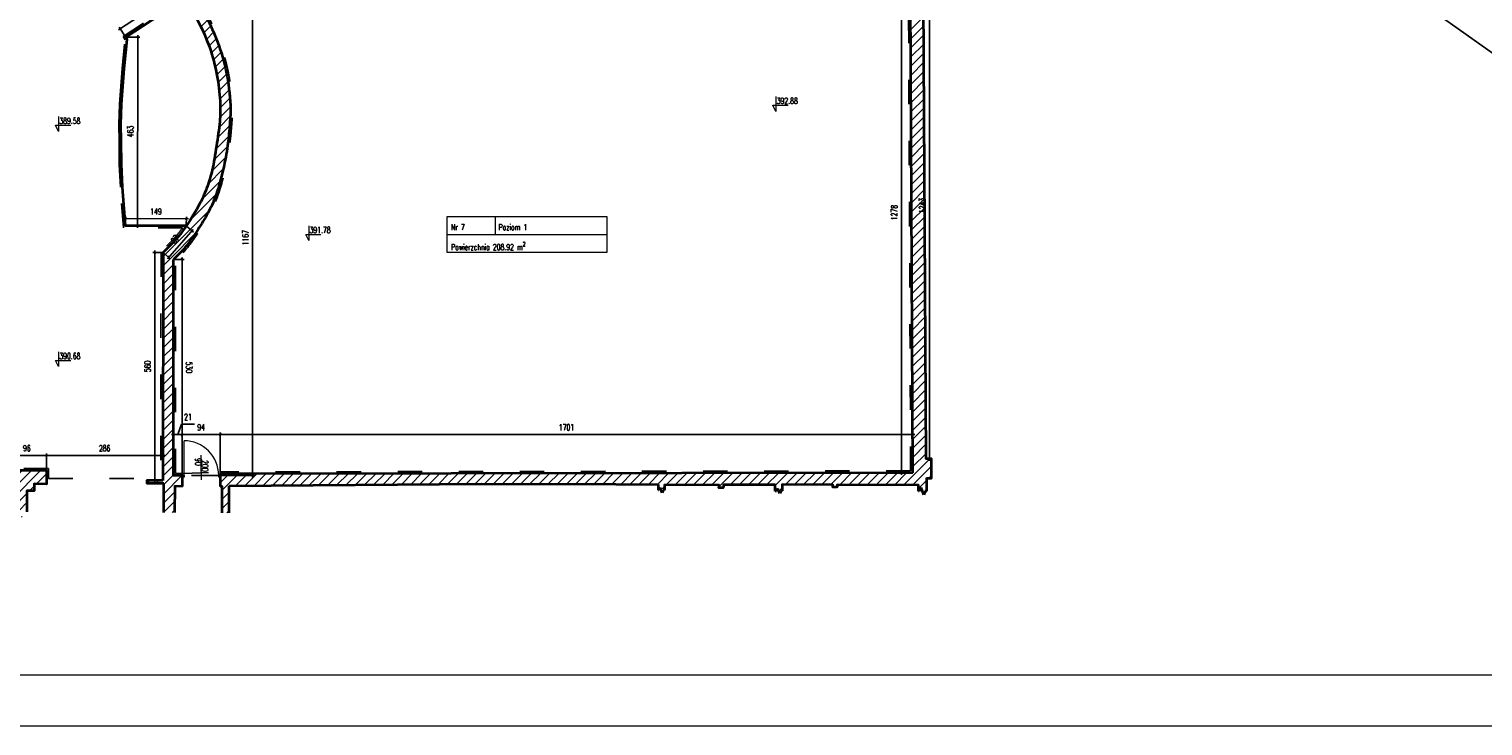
# Model space of a CAD drawing. Header units: millimetres. Extents: x 19887 to 192597, y -14203 to 39042.
# Tile 202 of 256: x 67404 to 70976, y -11810 to -10100. Entities that reach past the tile are written whole.
import ezdxf

# ---------------------------------------------------------------- set-up
doc = ezdxf.new("R2010")
doc.units = ezdxf.units.MM
doc.linetypes.add('ACAD_ISO03W100', pattern=[30, 12, -18])
doc.layers.get('Defpoints').update_dxf_attribs({"color": 4})
for name, color, linetype in [('A_DBA-WYMIAR', 1, 'Continuous'), ('Sufit podwieszany', 252, 'Continuous'), ('Wymiarowanie', 3, 'Continuous'), ('Wypełnienie', 252, 'Continuous')]:
    doc.layers.add(name, color=color, linetype=linetype)
for name, color, linetype, lineweight in [('Basen_rzut_poziom_1_obrys', 252, 'Continuous', 35), ('Drzwi', 2, 'Continuous', 5), ('koty wysokościowe', 252, 'Continuous', 0), ('Tabela', 1, 'Continuous', 0)]:
    doc.layers.add(name, color=color, linetype=linetype, lineweight=lineweight)
doc.styles.add('ROMANS', font='romans.shx', dxfattribs={"width": 0.6})
doc.styles.get("Standard").update_dxf_attribs({"font": 'arial.ttf'})
doc.dimstyles.new('000001FB70622F18', dxfattribs={"dimtxt": 20, "dimasz": 5, "dimexe": 5, "dimexo": 1, "dimgap": 20, "dimtad": 1, "dimtoh": 1, "dimdec": 0, "dimtxsty": 'Standard', "dimblk": 'OBLIQUE', "dimcen": 0, "dimdle": 5, "dimclrd": 252, "dimclre": 252, "dimclrt": 252, "dimadec": 0, "dimazin": 0, "dimtfac": 1, "dimtdec": 0, "dimtmove": 0, "dimatfit": 3, "dimldrblk": 'OBLIQUE', "dimfxl": 150, "dimfxlon": 1, "dimlwd": 25, "dimlwe": 25, "dimarcsym": 1})
pattern_1 = [(45, (3252.028, -2175.285), (-11.22532, 11.22532), [])]

# ---------------------------------------------------------------- blocks, each defined once
blk = doc.blocks.new('_Oblique')
at = {"color": 0, "linetype": 'ByBlock', "lineweight": -2}
blk.add_line((-0.5, -0.5), (0.5, 0.5), dxfattribs=at)
blk = doc.blocks.new('*D842')
at = {"layer": 'Defpoints', "color": 0}
for p in [(3714.8, -5151.4), (3761.1, -5151.4), (3752.9, -6394.4)]:
    blk.add_point(p, dxfattribs=at)
at = {"layer": 'Wymiarowanie', "color": 252, "linetype": 'Continuous', "lineweight": 25}
for p, q in [((3715.8, -5151.4), (3766.1, -5151.4)), ((3761.1, -6399.4), (3761.1, -5146.4)), ((3753.9, -6394.4), (3766.1, -6394.4))]:
    blk.add_line(p, q, dxfattribs=at)
at = {"layer": 'Wymiarowanie', "color": 252, "linetype": 'ByBlock', "lineweight": 25, "xscale": 5, "yscale": 5, "zscale": 5}
for p, rotation in [((3761.1, -5151.4), 90.00000000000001), ((3761.1, -6394.4), 270)]:
    blk.add_blockref('_Oblique', p, dxfattribs=dict(at, rotation=rotation))
at = {"layer": 'Wymiarowanie', "color": 252, "insert": (3743.6, -5772.9), "char_height": 15, "attachment_point": 5, "rotation": 90, "style": 'ROMANS'}
blk.add_mtext('1243', dxfattribs=at)
blk = doc.blocks.new('*D899')
at = {"layer": 'Defpoints', "color": 0}
for p in [(1960.2, -5268.3), (1904.5, -6435.5), (2098.5, -6435.5)]:
    blk.add_point(p, dxfattribs=at)
at = {"layer": 'Wymiarowanie', "color": 252, "linetype": 'Continuous', "lineweight": 25}
for p, q in [((1961.2, -5268.3), (2103.5, -5268.3)), ((2098.5, -5263.3), (2098.5, -6440.5)), ((1948.5, -6435.5), (2103.5, -6435.5))]:
    blk.add_line(p, q, dxfattribs=at)
at = {"layer": 'Wymiarowanie', "color": 252, "linetype": 'ByBlock', "lineweight": 25, "xscale": 5, "yscale": 5, "zscale": 5}
for p, rotation in [((2098.5, -5268.3), 90.00000000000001), ((2098.5, -6435.5), 270)]:
    blk.add_blockref('_Oblique', p, dxfattribs=dict(at, rotation=rotation))
at = {"layer": 'Wymiarowanie', "color": 252, "insert": (2081, -5851.9), "char_height": 15, "attachment_point": 5, "rotation": 90, "style": 'ROMANS'}
blk.add_mtext('1167', dxfattribs=at)
blk = doc.blocks.new('*D900')
at = {"layer": 'Defpoints', "color": 0}
for p in [(1904.2, -5905.2), (1925.2, -5905.2), (1904.5, -6435.5)]:
    blk.add_point(p, dxfattribs=at)
at = {"layer": 'Wymiarowanie', "color": 252, "linetype": 'Continuous', "lineweight": 25}
for p, q in [((1905.2, -5905.2), (1930.2, -5905.2)), ((1925.2, -6440.5), (1925.2, -5900.2)), ((1905.5, -6435.5), (1930.2, -6435.5))]:
    blk.add_line(p, q, dxfattribs=at)
at = {"layer": 'Wymiarowanie', "color": 252, "linetype": 'ByBlock', "lineweight": 25, "xscale": 5, "yscale": 5, "zscale": 5}
for p, rotation in [((1925.2, -5905.2), 90.00000000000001), ((1925.2, -6435.5), 270)]:
    blk.add_blockref('_Oblique', p, dxfattribs=dict(at, rotation=rotation))
at = {"layer": 'Wymiarowanie', "color": 252, "insert": (1942.7, -6170.4), "char_height": 15, "attachment_point": 5, "rotation": 270, "style": 'ROMANS'}
blk.add_mtext('530', dxfattribs=at)
blk = doc.blocks.new('*D902')
at = {"layer": 'Defpoints', "color": 0}
for p in [(3714.8, -5151.4), (3692.3, -6429.1), (3720.1, -6429.1)]:
    blk.add_point(p, dxfattribs=at)
at = {"layer": 'Wymiarowanie', "color": 252, "linetype": 'Continuous', "lineweight": 25}
for p, q in [((3713.8, -5151.4), (3687.3, -5151.4)), ((3692.3, -5146.4), (3692.3, -6434.1)), ((3719.1, -6429.1), (3687.3, -6429.1))]:
    blk.add_line(p, q, dxfattribs=at)
at = {"layer": 'Wymiarowanie', "color": 252, "linetype": 'ByBlock', "lineweight": 25, "xscale": 5, "yscale": 5, "zscale": 5}
for p, rotation in [((3692.3, -5151.4), 90.00000000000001), ((3692.3, -6429.1), 270)]:
    blk.add_blockref('_Oblique', p, dxfattribs=dict(at, rotation=rotation))
at = {"layer": 'Wymiarowanie', "color": 252, "insert": (3674.8, -5790.2), "char_height": 15, "attachment_point": 5, "rotation": 90, "style": 'ROMANS'}
blk.add_mtext('1278', dxfattribs=at)
blk = doc.blocks.new('*D910')
at = {"layer": 'Defpoints', "color": 0}
for p in [(1858.2, -5887.9), (1878.7, -5887.9), (1878.1, -6447.7)]:
    blk.add_point(p, dxfattribs=at)
at = {"layer": 'Wymiarowanie', "color": 252, "linetype": 'Continuous', "lineweight": 25}
for p, q in [((1877.7, -5887.9), (1853.2, -5887.9)), ((1858.2, -6452.7), (1858.2, -5882.9)), ((1877.1, -6447.7), (1853.2, -6447.7))]:
    blk.add_line(p, q, dxfattribs=at)
at = {"layer": 'Wymiarowanie', "color": 252, "linetype": 'ByBlock', "lineweight": 25, "xscale": 5, "yscale": 5, "zscale": 5}
for p, rotation in [((1858.2, -5887.9), 90.00000000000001), ((1858.2, -6447.7), 270)]:
    blk.add_blockref('_Oblique', p, dxfattribs=dict(at, rotation=rotation))
at = {"layer": 'Wymiarowanie', "color": 252, "insert": (1840.7, -6167.8), "char_height": 15, "attachment_point": 5, "rotation": 90, "style": 'ROMANS'}
blk.add_mtext('560', dxfattribs=at)
blk = doc.blocks.new('*D913')
at = {"layer": 'Defpoints', "color": 0}
for p in [(1935.8, -5822.8), (1949.7, -5835), (1878.7, -5887.9)]:
    blk.add_point(p, dxfattribs=at)
at = {"layer": 'Wymiarowanie', "color": 252, "linetype": 'Continuous', "lineweight": 25}
for p, q in [((1889.3, -5903.9), (1953, -5831.3)), ((1936.6, -5823.5), (1953.5, -5838.3)), ((1879.5, -5888.6), (1896.4, -5903.4))]:
    blk.add_line(p, q, dxfattribs=at)
at = {"layer": 'Wymiarowanie', "color": 252, "linetype": 'ByBlock', "lineweight": 25, "xscale": 5, "yscale": 5, "zscale": 5}
for p, rotation in [((1949.7, -5835), 48.7550695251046), ((1892.6, -5900.1), 228.7550695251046)]:
    blk.add_blockref('_Oblique', p, dxfattribs=dict(at, rotation=rotation))
at = {"layer": 'Wymiarowanie', "color": 252, "insert": (1908, -5856), "char_height": 15, "attachment_point": 5, "rotation": 48.7551, "style": 'ROMANS'}
blk.add_mtext('87', dxfattribs=at)
blk = doc.blocks.new('*D911')
at = {"layer": 'Defpoints', "color": 0}
for p in [(1786.4, -5804.8), (1786.4, -5822.3), (1935.8, -5822.8)]:
    blk.add_point(p, dxfattribs=at)
at = {"layer": 'Wymiarowanie', "color": 252, "linetype": 'Continuous', "lineweight": 25}
for p, q in [((1940.9, -5805.4), (1781.4, -5804.8)), ((1786.4, -5821.3), (1786.5, -5799.8)), ((1935.8, -5821.8), (1935.9, -5800.3))]:
    blk.add_line(p, q, dxfattribs=at)
at = {"layer": 'Wymiarowanie', "color": 252, "linetype": 'ByBlock', "lineweight": 25, "xscale": 5, "yscale": 5, "zscale": 5}
for p, rotation in [((1786.4, -5804.8), 179.8033719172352), ((1935.9, -5805.3), 359.8033719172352)]:
    blk.add_blockref('_Oblique', p, dxfattribs=dict(at, rotation=rotation))
at = {"layer": 'Wymiarowanie', "color": 252, "insert": (1861.2, -5787.6), "char_height": 15, "attachment_point": 5, "rotation": 359.8034, "style": 'ROMANS'}
blk.add_mtext('149', dxfattribs=at)
blk = doc.blocks.new('*D912')
at = {"layer": 'Defpoints', "color": 0}
for p in [(1787.2, -5359.7), (1816.4, -5359.8), (1786.4, -5822.3)]:
    blk.add_point(p, dxfattribs=at)
at = {"layer": 'Wymiarowanie', "color": 252, "linetype": 'Continuous', "lineweight": 25}
for p, q in [((1815.5, -5827.4), (1816.4, -5354.8)), ((1788.2, -5359.7), (1821.4, -5359.8)), ((1787.4, -5822.3), (1820.5, -5822.4))]:
    blk.add_line(p, q, dxfattribs=at)
at = {"layer": 'Wymiarowanie', "color": 252, "linetype": 'ByBlock', "lineweight": 25, "xscale": 5, "yscale": 5, "zscale": 5}
for p, rotation in [((1816.4, -5359.8), 89.89515481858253), ((1815.5, -5822.4), 269.8951548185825)]:
    blk.add_blockref('_Oblique', p, dxfattribs=dict(at, rotation=rotation))
at = {"layer": 'Wymiarowanie', "color": 252, "insert": (1798.4, -5591), "char_height": 15, "attachment_point": 5, "rotation": 89.8952, "style": 'ROMANS'}
blk.add_mtext('463', dxfattribs=at)
blk = doc.blocks.new('*D907')
at = {"layer": 'Defpoints', "color": 0}
for p in [(1914.6, -5276.4), (1773.6, -5338.9), (1787.2, -5359.7)]:
    blk.add_point(p, dxfattribs=at)
at = {"layer": 'Wymiarowanie', "color": 252, "linetype": 'Continuous', "lineweight": 25}
for p, q in [((1905.1, -5252.8), (1769.4, -5341.6)), ((1914.1, -5275.5), (1898.2, -5251.3)), ((1786.7, -5358.9), (1770.8, -5334.7))]:
    blk.add_line(p, q, dxfattribs=at)
at = {"layer": 'Wymiarowanie', "color": 252, "linetype": 'ByBlock', "lineweight": 25, "xscale": 5, "yscale": 5, "zscale": 5}
for p, rotation in [((1900.9, -5255.5), 33.20904708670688), ((1773.6, -5338.9), 213.2090470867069)]:
    blk.add_blockref('_Oblique', p, dxfattribs=dict(at, rotation=rotation))
at = {"layer": 'Wymiarowanie', "color": 252, "insert": (1800.2, -5300.6), "char_height": 15, "attachment_point": 5, "rotation": 33.209, "style": 'ROMANS'}
blk.add_mtext('152', dxfattribs=at)
blk = doc.blocks.new('*D933')
at = {"layer": 'Defpoints', "color": 0}
for p in [(1592, -6386.2), (1592, -6447.7), (1878.1, -6447.7)]:
    blk.add_point(p, dxfattribs=at)
at = {"layer": 'Wymiarowanie', "color": 252, "linetype": 'Continuous', "lineweight": 25}
for p, q in [((1883.1, -6386.2), (1587, -6386.2)), ((1592, -6446.7), (1592, -6381.2)), ((1878.1, -6446.7), (1878.1, -6381.2))]:
    blk.add_line(p, q, dxfattribs=at)
at = {"layer": 'Wymiarowanie', "color": 252, "linetype": 'ByBlock', "lineweight": 25, "xscale": 5, "yscale": 5, "zscale": 5, "rotation": 180}
blk.add_blockref('_Oblique', (1592, -6386.2), dxfattribs=at)
at = {"layer": 'Wymiarowanie', "color": 252, "linetype": 'ByBlock', "lineweight": 25, "xscale": 5, "yscale": 5, "zscale": 5}
blk.add_blockref('_Oblique', (1878.1, -6386.2), dxfattribs=at)
at = {"layer": 'Wymiarowanie', "color": 252, "insert": (1735.1, -6368.7), "char_height": 15, "attachment_point": 5, "style": 'ROMANS'}
blk.add_mtext('286', dxfattribs=at)
blk = doc.blocks.new('*D929')
at = {"layer": 'Defpoints', "color": 0}
for p in [(1496.3, -6386.2), (1496.3, -6423.6), (1592, -6447.7)]:
    blk.add_point(p, dxfattribs=at)
at = {"layer": 'Wymiarowanie', "color": 252, "linetype": 'Continuous', "lineweight": 25}
for p, q in [((1597, -6386.2), (1491.3, -6386.2)), ((1496.3, -6422.6), (1496.3, -6381.2)), ((1592, -6446.7), (1592, -6381.2))]:
    blk.add_line(p, q, dxfattribs=at)
at = {"layer": 'Wymiarowanie', "color": 252, "linetype": 'ByBlock', "lineweight": 25, "xscale": 5, "yscale": 5, "zscale": 5, "rotation": 180}
blk.add_blockref('_Oblique', (1496.3, -6386.2), dxfattribs=at)
at = {"layer": 'Wymiarowanie', "color": 252, "linetype": 'ByBlock', "lineweight": 25, "xscale": 5, "yscale": 5, "zscale": 5}
blk.add_blockref('_Oblique', (1592, -6386.2), dxfattribs=at)
at = {"layer": 'Wymiarowanie', "color": 252, "insert": (1544.2, -6368.7), "char_height": 15, "attachment_point": 5, "style": 'ROMANS'}
blk.add_mtext('96', dxfattribs=at)
blk = doc.blocks.new('*D961')
at = {"layer": 'Defpoints', "color": 0}
for p in [(2019.3, -6334.7), (2019.3, -6431.7), (3720.1, -6429.1)]:
    blk.add_point(p, dxfattribs=at)
at = {"layer": 'Wymiarowanie', "color": 252, "linetype": 'Continuous', "lineweight": 25}
for p, q in [((3725.1, -6334.7), (2014.3, -6334.7)), ((2019.3, -6430.7), (2019.3, -6329.7)), ((3720.1, -6428.1), (3720.1, -6329.7))]:
    blk.add_line(p, q, dxfattribs=at)
at = {"layer": 'Wymiarowanie', "color": 252, "linetype": 'ByBlock', "lineweight": 25, "xscale": 5, "yscale": 5, "zscale": 5, "rotation": 180}
blk.add_blockref('_Oblique', (2019.3, -6334.7), dxfattribs=at)
at = {"layer": 'Wymiarowanie', "color": 252, "linetype": 'ByBlock', "lineweight": 25, "xscale": 5, "yscale": 5, "zscale": 5}
blk.add_blockref('_Oblique', (3720.1, -6334.7), dxfattribs=at)
at = {"layer": 'Wymiarowanie', "color": 252, "insert": (2869.7, -6317.2), "char_height": 15, "attachment_point": 5, "style": 'ROMANS'}
blk.add_mtext('1701', dxfattribs=at)
blk = doc.blocks.new('*D962')
at = {"layer": 'Defpoints', "color": 0}
for p in [(1925.2, -6334.7), (1925.2, -6435.5), (2019.3, -6431.7)]:
    blk.add_point(p, dxfattribs=at)
at = {"layer": 'Wymiarowanie', "color": 252, "linetype": 'Continuous', "lineweight": 25}
for p, q in [((2024.3, -6334.7), (1920.2, -6334.7)), ((1925.2, -6434.5), (1925.2, -6329.7)), ((2019.3, -6430.7), (2019.3, -6329.7))]:
    blk.add_line(p, q, dxfattribs=at)
at = {"layer": 'Wymiarowanie', "color": 252, "linetype": 'ByBlock', "lineweight": 25, "xscale": 5, "yscale": 5, "zscale": 5, "rotation": 180}
blk.add_blockref('_Oblique', (1925.2, -6334.7), dxfattribs=at)
at = {"layer": 'Wymiarowanie', "color": 252, "linetype": 'ByBlock', "lineweight": 25, "xscale": 5, "yscale": 5, "zscale": 5}
blk.add_blockref('_Oblique', (2019.3, -6334.7), dxfattribs=at)
at = {"layer": 'Wymiarowanie', "color": 252, "insert": (1972.2, -6317.2), "char_height": 15, "attachment_point": 5, "style": 'ROMANS'}
blk.add_mtext('94', dxfattribs=at)
blk = doc.blocks.new('*D963')
at = {"layer": 'Defpoints', "color": 0}
for p in [(1904.5, -6334.7), (1904.5, -6435.5), (1925.2, -6435.5)]:
    blk.add_point(p, dxfattribs=at)
at = {"layer": 'Wymiarowanie', "color": 252, "linetype": 'Continuous', "lineweight": 25}
for p, q in [((1923.8, -6309.5), (1914.8, -6334.7)), ((1955.8, -6309.5), (1923.8, -6309.5)), ((1930.2, -6334.7), (1899.5, -6334.7)), ((1904.5, -6434.5), (1904.5, -6329.7)), ((1925.2, -6434.5), (1925.2, -6329.7))]:
    blk.add_line(p, q, dxfattribs=at)
at = {"layer": 'Wymiarowanie', "color": 252, "linetype": 'ByBlock', "lineweight": 25, "xscale": 5, "yscale": 5, "zscale": 5, "rotation": 180}
blk.add_blockref('_Oblique', (1904.5, -6334.7), dxfattribs=at)
at = {"layer": 'Wymiarowanie', "color": 252, "linetype": 'ByBlock', "lineweight": 25, "xscale": 5, "yscale": 5, "zscale": 5}
blk.add_blockref('_Oblique', (1925.2, -6334.7), dxfattribs=at)
at = {"layer": 'Wymiarowanie', "color": 252, "insert": (1939.8, -6292), "char_height": 15, "attachment_point": 5, "style": 'ROMANS'}
blk.add_mtext('21', dxfattribs=at)
blk = doc.blocks.new('G$CF5E15B28')
at = {"layer": 'Wypełnienie'}
h = blk.add_hatch(dxfattribs=at)
h.set_pattern_fill('ANSI31', color=253, scale=5, angle=90)
h.set_pattern_definition(pattern_1)
h.paths.add_polyline_path([(1315.6, -6425.8), (1315.6, -6421.3), (83.7, -6430.3), (-170.6, -6431), (-170.6, -6417.4), (-209.7, -6418), (-209.7, -6396.4), (-210.8, -6396.4), (-210.8, -6392), (-220.5, -6392), (-220.5, -6393.7), (-226.3, -6393.7), (-226.3, -6417), (-554.5, -6419.4), (-565.6, -6419.5), (-574.8, -6475.5), (-569.1, -6475.5), (-563.1, -6462.5), (-558.1, -6475.5), (-553.1, -6488.5), (-548.1, -6475.5), (-543.1, -6475.5), (-219.9, -6473.5), (-219.8, -6505.6), (-214.1, -6505.6), (-208.1, -6492.6), (-203.1, -6505.6), (-198.1, -6518.6), (-193.1, -6505.6), (-185.6, -6505.2), (-185.7, -6473.2), (292.8, -6469.2), (293, -6507.3), (295.7, -6507.3), (298.7, -6500.9), (301.1, -6507.3), (303.6, -6513.6), (306, -6507.3), (309.2, -6507.1), (309.2, -6469.1), (787.3, -6462.7), (787.3, -6507.3), (789.2, -6507.3), (792.1, -6500.9), (794.6, -6507.3), (797, -6513.6), (799.5, -6507.3), (802.6, -6507.1), (802.6, -6461.9), (1315.6, -6459.9)])
h.paths.add_polyline_path([(1592, -6423.6), (1496.3, -6423.6), (1496.3, -6444.3), (1483.9, -6444.3), (1483.9, -6456), (1438.3, -6456), (1438.3, -6451.3), (1392.8, -6451.3), (1392.8, -6445.2), (1383, -6445.2), (1383, -6425.8), (1315.6, -6425.8), (1315.6, -6459.9), (1348.9, -6459.9), (1348.9, -6479.3), (1358.7, -6479.3), (1358.7, -6485.5), (1404.2, -6485.5), (1404.2, -6490.1), (1510.2, -6490.1), (1510.1, -6525.5), (1515.8, -6525.5), (1521.7, -6512.5), (1526.7, -6525.5), (1531.7, -6538.5), (1536.7, -6525.5), (1544.3, -6525.1), (1544.3, -6473), (1561.8, -6473), (1561.8, -6455.9), (1592, -6457)])
h.paths.add_polyline_path([(-724.6, -5974), (-634.7, -5772.6), (-642.5, -5762.3), (-646.6, -5753.4), (-748.5, -5969.9), (-748.5, -6044.9), (-753.7, -6157), (-765.1, -6421.3), (-745.4, -6421.7)])
h.paths.add_polyline_path([(108.9, -4624), (80.7, -4624), (81.6, -4637.3), (-190.7, -4637.9), (-190.7, -4625.2), (-247.7, -4625.2), (-247.7, -4632.7), (-384.6, -4630.4), (-381.8, -4456.7), (-409.3, -4456.7), (-408.3, -4356), (-380.3, -4356.4), (-374.8, -3966), (-403.4, -3966), (-402, -3864.7), (-374.3, -3865.4), (-368, -3433.4), (-397.8, -3433.7), (-397.3, -3383.2), (-413.3, -3383), (-413.9, -3449.9), (-384.3, -3449.6), (-390, -3849), (-417.7, -3848.3), (-419.6, -3982), (-391, -3982), (-396.1, -4340.2), (-424.1, -4339.8), (-425.4, -4472.6), (-398, -4472.7), (-400.2, -4658.2), (-400.4, -4668.2), (-400.4, -4674.2), (-240.5, -4673.1), (-240.5, -4687.8), (-232.4, -4687.8), (-232.4, -4689.7), (-212.4, -4689.7), (-212.4, -4685.8), (-210.5, -4685.8), (-210.5, -4664.4), (108.9, -4664.4)])
h = blk.add_hatch(dxfattribs=at)
h.set_pattern_fill('ANSI31', color=253, scale=5, angle=90)
h.set_pattern_definition(pattern_1)
h.paths.add_polyline_path([(2041, -6527), (2041.3, -6461.1), (2661.1, -6455.8), (3095.5, -6457.4), (3095.4, -6471.7), (3096.9, -6471.7), (3099.8, -6465.3), (3104.7, -6478), (3107.2, -6471.7), (3110.3, -6471.5), (3110.5, -6457.4), (3244.1, -6458.2), (3244.1, -6466.1), (3254.7, -6466.1), (3255.4, -6463.3), (3255.4, -6458.2), (3382.3, -6458.6), (3382.2, -6473.7), (3385.6, -6473.7), (3388.6, -6467.4), (3393.5, -6480.1), (3395.9, -6473.7), (3399.1, -6473.6), (3399.1, -6457.3), (3524, -6458.7), (3524, -6464.3), (3533.6, -6464.3), (3534.9, -6462.5), (3534.9, -6458.5), (3734.4, -6459.2), (3734.2, -6474), (3736.4, -6474), (3740.6, -6464.9), (3747.6, -6483.1), (3751.1, -6474), (3754.6, -6473.8), (3754.7, -6441.8), (3766.5, -6441.8), (3766.5, -6394.4), (3752.9, -6394.4), (3744.9, -4921), (3733.8, -4921), (3733.8, -4933.7), (3715.7, -4933.7), (3714.8, -5140.2), (3599.8, -5140.2), (3599.8, -5147.1), (3605.2, -5147.1), (3605.2, -5151.8), (3714.7, -5151.4), (3720.1, -6429.1), (2019.3, -6431.7), (2019.3, -6462.6), (2023.8, -6462.6), (2023.8, -6527)])
h = blk.add_hatch(dxfattribs=at)
h.set_pattern_fill('ANSI31', color=253, scale=5, angle=90)
h.set_pattern_definition(pattern_1)
edge = h.paths.add_edge_path()
edge.add_spline(control_points=[(1904.2, -5905.2), (1908.8, -5901), (1924.6, -5886.4), (1948.3, -5856.9), (1973.5, -5817.4), (1998, -5776.6), (2015.1, -5730.6), (2027.7, -5680.2), (2037.5, -5629.3), (2042.1, -5579.6), (2045.3, -5535.9), (2040.8, -5481.2), (2029.8, -5418.6), (2008.5, -5359.4), (1985.9, -5309.9), (1969.9, -5283.9), (1960.2, -5268.3)], knot_values=[0, 0, 0, 0, 185.721498, 645.245144, 1127.816571, 1592.950203, 2071.346658, 2590.647897, 3152.910739, 3624.12275, 4085.853925, 4465.457785, 5268.457152, 5983.547645, 6347.591596, 6898.151452, 6898.151452, 6898.151452, 6898.151452], degree=3, periodic=0)
edge.add_line((1960.2, -5268.3), (1931.8, -5263.1))
edge.add_spline(control_points=[(1931.8, -5263.1), (1942.1, -5280.1), (1967, -5321.7), (1996.5, -5387.6), (2013.3, -5459), (2020, -5517.2), (2019.1, -5562.4), (2012.7, -5606.5), (2005.9, -5656.3), (1993.9, -5710.9), (1973.7, -5761.9), (1947.6, -5805.8), (1917, -5850.8), (1892.1, -5875), (1878.7, -5887.9)], knot_values=[0, 0, 0, 0, 596.375859, 1454.588232, 2152.093539, 2789.338753, 3205.679843, 3504.252664, 4126.274061, 4714.485074, 5174.054603, 5765.234175, 6243.908914, 6802.16765, 6802.16765, 6802.16765, 6802.16765], degree=3, periodic=0)
edge.add_line((1878.7, -5887.9), (1904.2, -5905.2))
h = blk.add_hatch(dxfattribs=at)
h.set_pattern_fill('ANSI31', color=253, scale=5, angle=90)
h.set_pattern_definition(pattern_1)
h.paths.add_polyline_path([(1926.1, -6462.6), (1926.1, -6435.5), (1904.5, -6435.5), (1904.2, -5905.2), (1878.7, -5887.9), (1878.1, -6447.7), (1838.7, -6447.7), (1838.7, -6454), (1880.4, -6454.2), (1880.2, -6526.6), (1907.1, -6526.6), (1907.3, -6461.9)])
at = {"layer": 'Basen_rzut_poziom_1_obrys', "color": 253, "elevation": 0}
for points in [[(1935.8, -5822.8), (1786.4, -5822.3), (1778.7, -5727.7), (1776.2, -5671.7), (1775.6, -5614.2), (1775.3, -5574.3), (1776.8, -5524.1), (1780.4, -5469.2), (1782.7, -5437), (1790.5, -5365.1), (1787.2, -5359.7), (1914.6, -5276.4)], [(3720.1, -6429.1), (3714.8, -5263.5)], [(3766.5, -6414.2), (3766.5, -6414.2), (3766.5, -6394.4), (3752.9, -6394.4), (3746.4, -5269.3)], [(1878.7, -5887.9), (1878.1, -6447.7)], [(1926.1, -6462.6), (1926.1, -6435.5), (1904.5, -6435.5), (1904.2, -5905.2)], [(1592, -6423.6), (1496.3, -6423.6), (1496.3, -6444.3), (1483.9, -6444.3), (1483.9, -6456), (1438.3, -6456), (1438.3, -6451.3), (1392.8, -6451.3), (1392.8, -6445.2), (1383, -6445.2), (1383, -6425.8), (1315.6, -6425.8), (1315.6, -6425.8), (1315.6, -6425.8), (1315.6, -6425.8), (1315.6, -6425.8), (1315.6, -6425.8), (1315.6, -6425.8)], [(1592, -6423.6), (1592, -6457), (1561.8, -6455.9), (1561.8, -6473), (1544.3, -6473), (1544.3, -6525.1)], [(3754.7, -6441.8), (3766.5, -6441.8), (3766.5, -6414.2), (3766.5, -6414.2)], [(1878.1, -6447.7), (1838.7, -6447.7), (1838.7, -6454), (1880.4, -6454.2)], [(1880.2, -6526.6), (1880.4, -6454.2)], [(1926.1, -6462.6), (1907.3, -6461.9), (1907.1, -6526.6)], [(3720.1, -6429.1), (2019.3, -6431.7)], [(2019.3, -6431.7), (2019.3, -6462.6)], [(2023.8, -6527), (2023.8, -6462.6), (2019.3, -6462.6)], [(2041, -6527), (2041.3, -6461.1)], [(2041.3, -6461.1), (2661.1, -6455.8)], [(2661.1, -6455.8), (2661.1, -6455.8), (2661.1, -6455.8), (2990.5, -6456.5)], [(2990.5, -6456.5), (3095.5, -6457.4)], [(3095.4, -6471.7), (3095.5, -6457.4)], [(3110.5, -6457.4), (3110.3, -6471.5)], [(3110.5, -6457.4), (3244.1, -6458.2), (3244.1, -6464.6), (3244.1, -6464.6), (3244.1, -6464.6)], [(3382.2, -6473.7), (3382.3, -6458.6), (3255.4, -6458.2), (3255.4, -6463.3), (3254.7, -6463.3), (3254.7, -6466.1), (3244.1, -6466.1), (3244.1, -6464.6)], [(3734.2, -6474), (3734.4, -6459.2), (3534.9, -6458.5), (3534.9, -6463.3), (3534.3, -6463.3), (3533.6, -6464.3), (3524, -6464.3), (3524, -6458.7), (3399.1, -6457.3), (3399.1, -6473.6)], [(3754.6, -6473.8), (3754.7, -6441.8)], [(3096.9, -6471.7), (3095.4, -6471.7)], [(3099.8, -6465.3), (3096.9, -6471.7)], [(3102.3, -6471.7), (3099.8, -6465.3)], [(3104.7, -6478), (3102.3, -6471.7)], [(3107.2, -6471.7), (3104.7, -6478)], [(3110.3, -6471.5), (3107.2, -6471.7)], [(3110.3, -6471.5), (3107.2, -6471.7)], [(3385.6, -6473.7), (3382.2, -6473.7)], [(3388.6, -6467.4), (3385.6, -6473.7)], [(3391, -6473.7), (3388.6, -6467.4)], [(3393.5, -6480.1), (3391, -6473.7)], [(3395.9, -6473.7), (3393.5, -6480.1)], [(3399.1, -6473.6), (3395.9, -6473.7)], [(3399.1, -6473.6), (3395.9, -6473.7)], [(3736.4, -6474), (3734.2, -6474)], [(3740.6, -6464.9), (3736.4, -6474)], [(3744.1, -6474), (3740.6, -6464.9)], [(3747.6, -6483.1), (3744.1, -6474)], [(3751.1, -6474), (3747.6, -6483.1)], [(3754.6, -6473.8), (3751.1, -6474)], [(3754.6, -6473.8), (3751.1, -6474)]]:
    blk.add_lwpolyline(points, dxfattribs=at)
at = {"layer": 'Basen_rzut_poziom_1_obrys', "color": 253, "linetype": 'ACAD_ISO03W100', "ltscale": 5, "elevation": 0}
blk.add_lwpolyline([(3715.1, -6429.1), (3715.1, -6429.1)], dxfattribs=at)
at = {"layer": 'Basen_rzut_poziom_1_obrys', "color": 253}
for points in [[(1931.8, -5263.1, 0), (1961.7, -5314.7, 0), (1995.8, -5393.5, 0), (2012.4, -5461.2, 0), (2019.1, -5524.6, 0), (2018, -5566.2, 0), (2014.2, -5595.8, 0), (2004.9, -5657.3, 0), (1991.3, -5714.6, 0), (1974.4, -5757.3, 0), (1945.1, -5808.7, 0), (1917.4, -5847.7, 0), (1878.7, -5887.9, 0)], [(1960.2, -5268.3, 0), (1987.9, -5315.9, 0), (2003.3, -5348.9, 0), (2026.9, -5416.3, 0), (2041.6, -5495.3, 0), (2044.2, -5533.2, 0), (2042, -5579.3, 0), (2037.1, -5626.2, 0), (2026.9, -5681.5, 0), (2013.8, -5731.7, 0), (1996.5, -5776.3, 0), (1973.7, -5816.8, 0), (1947.1, -5857.1, 0), (1917.7, -5892.4, 0), (1904.2, -5905.2, 0)]]:
    blk.add_spline(points, degree=3, dxfattribs=at)
at = {"layer": 'Drzwi', "color": 253, "elevation": 0}
for points in [[(1930.1, -6435.5), (1930.1, -6350.4)], [(1972.6, -6426), (1972.6, -6386)], [(1972.6, -6426), (1972.6, -6446)]]:
    blk.add_lwpolyline(points, dxfattribs=at)
for points in [[(1926.1, -6435.5), (1930.1, -6435.5), (1930.1, -6439.5), (1926.1, -6439.5)], [(2015.3, -6435.5), (2019.3, -6435.5), (2019.3, -6439.5), (2015.3, -6439.5)]]:
    blk.add_lwpolyline(points, close=True, dxfattribs=at)
at = {"layer": 'Drzwi', "color": 253}
blk.add_arc((1930.1, -6435.5, 0), 85.2, 0, 90, dxfattribs=at)
at = {"layer": 'koty wysokościowe', "color": 253, "elevation": 0}
for points in [[(3376.6, -5526.7), (3384.1, -5526.7)], [(3384.1, -5541.7), (3376.6, -5526.7)], [(3384.1, -5505.4), (3384.1, -5541.7)], [(3384.1, -5526.7), (3414.1, -5526.7)], [(1621.9, -5554.7), (1621.9, -5590.9)], [(1614.4, -5575.9), (1621.9, -5575.9)], [(1621.9, -5590.9), (1614.4, -5575.9)], [(1621.9, -5575.9), (1651.9, -5575.9)], [(2229, -5843.6), (2236.5, -5843.6)], [(2236.5, -5858.6), (2229, -5843.6)], [(2236.5, -5822.4), (2236.5, -5858.6)], [(2236.5, -5843.6), (2266.5, -5843.6)], [(1621.9, -6131.7), (1621.9, -6168)], [(1614.4, -6153), (1621.9, -6153)], [(1621.9, -6168), (1614.4, -6153)], [(1621.9, -6153), (1651.9, -6153)]]:
    blk.add_lwpolyline(points, dxfattribs=at)
at = {"layer": 'Sufit podwieszany', "color": 253, "linetype": 'ACAD_ISO03W100', "ltscale": 5, "elevation": 0}
for points in [[(1926.3, -5827.8), (1781.8, -5827.3), (1773.7, -5728), (1771.2, -5671.9), (1770.6, -5614.3), (1770.3, -5574.2), (1771.8, -5523.8), (1775.4, -5468.9), (1777.8, -5436.6), (1785.4, -5366.3), (1780.4, -5358.2), (1907.6, -5275)], [(3715.1, -6424.1), (3709.8, -5263.5)], [(1873.7, -5887.9), (1873.2, -6442.7)], [(1930.1, -6430.5), (1909.5, -6430.5), (1909.2, -5905.2)], [(1597, -6418.6), (1491.3, -6418.6), (1491.3, -6439.3), (1478.9, -6439.3), (1478.9, -6451), (1443.3, -6451), (1443.3, -6446.3), (1397.8, -6446.3), (1397.8, -6440.2), (1388, -6440.2), (1388, -6420.8), (1315.6, -6420.8)], [(1597, -6442.7), (1597, -6442.7), (1597, -6418.6)], [(1930.1, -6430.5), (2019.3, -6426.7)], [(3715.1, -6424.1), (2019.3, -6426.7)], [(1597, -6442.7), (1597, -6442.7), (1873.2, -6442.7)]]:
    blk.add_lwpolyline(points, dxfattribs=at)
at = {"layer": 'Sufit podwieszany', "color": 253, "linetype": 'ACAD_ISO03W100', "ltscale": 5}
for points, knots in [([(1969.2, -5273.3, 0), (1972.4, -5278.5, 0), (1975.5, -5283.7, 0), (1983.3, -5296.8, 0), (1987.8, -5304.7, 0), (1992.6, -5314, 0), (1993.2, -5315.2, 0), (1994.4, -5317.6, 0), (1995, -5318.8, 0), (1996.8, -5322.4, 0), (1998, -5324.8, 0), (2001.4, -5332, 0), (2003.6, -5336.8, 0), (2006.4, -5343.4, 0), (2007.1, -5345, 0), (2009.3, -5350.1, 0), (2010.7, -5353.5, 0), (2013.4, -5360.2, 0), (2014.7, -5363.6, 0), (2018.7, -5373.9, 0), (2021.1, -5380.8, 0), (2024.8, -5391.7, 0), (2026.1, -5395.8, 0), (2028.4, -5403.3, 0), (2029.4, -5406.7, 0), (2031.2, -5412.8, 0), (2031.9, -5415.6, 0), (2033.4, -5421, 0), (2034, -5423.8, 0), (2036, -5432, 0), (2037.3, -5437.5, 0), (2040.7, -5454, 0), (2042.6, -5465.2, 0), (2044.7, -5479.9, 0), (2045.2, -5483.5, 0), (2046, -5489.6, 0), (2046.3, -5492.1, 0), (2047.1, -5499.5, 0), (2047.6, -5504.5, 0), (2048.4, -5514.5, 0), (2048.8, -5519.5, 0), (2049.1, -5527.1, 0), (2049.2, -5529.6, 0), (2049.2, -5533.1, 0), (2049.2, -5534, 0), (2049.2, -5535.8, 0), (2049.2, -5536.7, 0), (2049.2, -5539.3, 0), (2049.2, -5541.1, 0), (2049.1, -5546.4, 0), (2049, -5549.9, 0), (2048.6, -5556.4, 0), (2048.5, -5559.4, 0), (2048, -5565.9, 0), (2047.8, -5569.5, 0), (2047.4, -5574.6, 0), (2047.2, -5576.1, 0), (2047, -5579.2, 0), (2046.9, -5580.7, 0), (2046.6, -5583.9, 0), (2046.5, -5585.4, 0), (2046, -5590.1, 0), (2045.8, -5593.3, 0), (2044.9, -5602.7, 0), (2044.2, -5608.9, 0), (2043.1, -5618.9, 0), (2042.6, -5622.7, 0), (2041.7, -5629.2, 0), (2041.3, -5631.9, 0), (2040.5, -5637.4, 0), (2040, -5640.2, 0), (2038.7, -5648.4, 0), (2037.7, -5653.9, 0), (2036, -5662.8, 0), (2035.3, -5666.1, 0), (2034.1, -5672.2, 0), (2033.5, -5674.9, 0), (2032.5, -5679.6, 0), (2032, -5681.5, 0), (2031.2, -5685.4, 0), (2030.7, -5687.3, 0), (2029.4, -5693.1, 0), (2028.5, -5696.9, 0), (2025.7, -5708.5, 0), (2023.6, -5716.1, 0), (2020.4, -5727.2, 0), (2019.3, -5730.7, 0), (2017.2, -5737.7, 0), (2016, -5741.2, 0), (2012.4, -5751.5, 0), (2009.9, -5758.4, 0), (2006, -5767.7, 0), (2004.9, -5770.2, 0), (2003, -5774.5, 0), (2002.1, -5776.3, 0), (2000.6, -5779.4, 0), (2000, -5780.6, 0), (1998.8, -5783.1, 0), (1998.1, -5784.4, 0), (1996.2, -5788.1, 0), (1994.9, -5790.6, 0), (1990.8, -5797.9, 0), (1988, -5802.7, 0), (1983.9, -5809.6, 0), (1982.6, -5811.7, 0), (1980.3, -5815.5, 0), (1979.3, -5817.2, 0), (1977.6, -5820, 0), (1976.9, -5821.1, 0), (1975.6, -5823.2, 0), (1974.9, -5824.3, 0), (1972.9, -5827.5, 0), (1971.6, -5829.6, 0), (1967.5, -5836, 0), (1964.8, -5840.2, 0), (1960, -5847.4, 0), (1957.9, -5850.5, 0), (1954.1, -5856, 0), (1952.3, -5858.5, 0), (1948.7, -5863.4, 0), (1946.9, -5865.9, 0), (1941.3, -5873.2, 0), (1937.5, -5878, 0), (1932.2, -5884.1, 0), (1931, -5885.6, 0), (1927.1, -5889.9, 0), (1924.5, -5892.7, 0), (1921.3, -5895.9, 0), (1920.8, -5896.3, 0), (1920, -5897.2, 0), (1919.5, -5897.7, 0), (1918.2, -5899, 0), (1917.3, -5899.8, 0), (1914.6, -5902.4, 0), (1912.7, -5904.1, 0), (1909.8, -5906.8, 0), (1908.7, -5907.8, 0), (1907.6, -5908.8, 0)], [89.318979, 89.318979, 89.318979, 89.318979, 271.299805, 271.299805, 542.599611, 542.599611, 582.071722, 582.071722, 621.543832, 621.543832, 700.488054, 700.488054, 858.376498, 858.376498, 912.697364, 912.697364, 1021.339097, 1021.339097, 1129.98083, 1129.98083, 1347.264296, 1347.264296, 1473.131527, 1473.131527, 1579.384926, 1579.384926, 1663.052006, 1663.052006, 1746.719086, 1746.719086, 1914.053246, 1914.053246, 2248.721566, 2248.721566, 2357.220668, 2357.220668, 2431.243653, 2431.243653, 2579.289623, 2579.289623, 2727.335594, 2727.335594, 2803.764545, 2803.764545, 2829.873229, 2829.873229, 2855.981912, 2855.981912, 2908.19928, 2908.19928, 3012.634015, 3012.634015, 3100.865555, 3100.865555, 3207.797933, 3207.797933, 3252.985926, 3252.985926, 3299.977722, 3299.977722, 3346.969518, 3346.969518, 3440.953111, 3440.953111, 3628.920296, 3628.920296, 3740.81696, 3740.81696, 3823.818161, 3823.818161, 3906.819363, 3906.819363, 4072.821765, 4072.821765, 4174.09894, 4174.09894, 4257.941197, 4257.941197, 4316.845854, 4316.845854, 4375.75051, 4375.75051, 4493.559823, 4493.559823, 4729.178449, 4729.178449, 4837.360253, 4837.360253, 4945.542056, 4945.542056, 5161.905663, 5161.905663, 5241.645229, 5241.645229, 5300.807352, 5300.807352, 5342.128284, 5342.128284, 5383.449217, 5383.449217, 5466.091081, 5466.091081, 5631.37481, 5631.37481, 5704.591049, 5704.591049, 5764.582104, 5764.582104, 5802.066939, 5802.066939, 5839.551774, 5839.551774, 5914.521443, 5914.521443, 6064.460782, 6064.460782, 6173.679648, 6173.679648, 6264.173665, 6264.173665, 6354.667682, 6354.667682, 6535.655715, 6535.655715, 6592.262944, 6592.262944, 6705.477402, 6705.477402, 6723.876107, 6723.876107, 6742.274811, 6742.274811, 6779.072221, 6779.072221, 6852.66704, 6852.66704, 6898.151452, 6898.151452, 6898.151452, 6898.151452]), ([(1926.3, -5827.8, 0), (1925.5, -5828.9, 0), (1924.6, -5830.1, 0), (1920.8, -5835.3, 0), (1917.8, -5839.3, 0), (1913.9, -5844, 0), (1913.2, -5844.9, 0), (1911.7, -5846.6, 0), (1911, -5847.5, 0), (1908.8, -5850, 0), (1907.3, -5851.7, 0), (1902.8, -5856.7, 0), (1899.7, -5860, 0), (1891.4, -5868.6, 0), (1886.1, -5873.8, 0), (1878.9, -5880.8, 0), (1877.1, -5882.6, 0), (1873.7, -5887.9, 0)], [6030.18666, 6030.18666, 6030.18666, 6030.18666, 6072.634401, 6072.634401, 6226.37604, 6226.37604, 6260.750949, 6260.750949, 6295.125858, 6295.125858, 6363.875676, 6363.875676, 6501.375312, 6501.375312, 6725.336988, 6725.336988, 6802.16765, 6802.16765, 6802.16765, 6802.16765])]:
    blk.add_open_spline(points, degree=3, knots=knots, dxfattribs=at)
at = {"layer": 'Tabela', "color": 253, "elevation": 0}
blk.add_lwpolyline([(2576.7, -5799.9), (2968.7, -5799.9), (2968.7, -5888), (2576.7, -5888)], close=True, dxfattribs=at)
for points in [[(2694.3, -5799.9), (2694.3, -5844)], [(2576.7, -5844), (2968.7, -5844)]]:
    blk.add_lwpolyline(points, dxfattribs=at)
at = {"layer": 'Wymiarowanie', "color": 253}
for p, q in [((3752.9, -6394.4, 0), (3766.5, -6394.4, 0)), ((3766.5, -6394.4, 0), (3766.5, -6441.8, 0)), ((3766.5, -6441.8, 0), (3752.6, -6441.8, 0))]:
    blk.add_line(p, q, dxfattribs=at)
at = {"layer": 'Drzwi', "color": 253, "char_height": 15, "width": 190.296, "attachment_point": 7, "rotation": 270, "style": 'ROMANS'}
for s, insert in [('90', (1957.7, -6392.8, 0)), ('200', (1974.3, -6397.9, 0))]:
    blk.add_mtext(s, dxfattribs=dict(at, insert=insert))
at = {"layer": 'koty wysokościowe', "color": 253, "char_height": 15, "width": 21553.284, "attachment_point": 1, "style": 'ROMANS'}
for s, insert in [('392.88', (3386, -5508.3, 0)), ('389.58', (1623.8, -5557.6, 0)), ('391.78', (2238.4, -5825.3, 0)), ('390.68', (1623.8, -6134.6, 0))]:
    blk.add_mtext(s, dxfattribs=dict(at, insert=insert))
at = {"layer": 'Tabela', "color": 253, "char_height": 15, "width": 61580.813, "attachment_point": 1, "style": 'ROMANS'}
for s, insert in [('Nr 7', (2586.4, -5818.6, 0)), ('Poziom 1', (2702.8, -5818.6, 0)), ('\\A1;Powierzchnia 208.92 m{\\H0.7x;\\S2^ ;}', (2586.4, -5862.3, 0))]:
    blk.add_mtext(s, dxfattribs=dict(at, insert=insert))
at = {"layer": 'Wymiarowanie', "color": 253}
for base, p1, p2, angle, override, picture, middle in [((3692.3, -6429.1, 0), (3714.8, -5151.4, 0), (3720.1, -6429.1, 0), 90, {"dimtxt": 15, "dimgap": 10, "dimtxsty": 'ROMANS'}, '*D902', (3674.8, -5790.2, 0)), ((3761.1, -5151.4, 0), (3752.9, -6394.4, 0), (3714.8, -5151.4, 0), 90, {"dimtxt": 15, "dimgap": 10, "dimtxsty": 'ROMANS', "dimtmove": 1}, '*D842', (3743.6, -5772.9, 0)), ((2098.5, -6435.5, 0), (1960.2, -5268.3, 0), (1904.5, -6435.5, 0), 90, {"dimtxt": 15, "dimgap": 10, "dimtxsty": 'ROMANS'}, '*D899', (2081, -5851.9, 0)), ((1858.2, -5887.9, 0), (1878.1, -6447.7, 0), (1878.7, -5887.9, 0), 90, {"dimtxt": 15, "dimgap": 10, "dimtxsty": 'ROMANS'}, '*D910', (1840.7, -6167.8, 0)), ((1925.2, -5905.2, 0), (1904.5, -6435.5, 0), (1904.2, -5905.2, 0), 90, {"dimtxt": 15, "dimgap": 10, "dimtad": 2, "dimtxsty": 'ROMANS'}, '*D900', (1942.7, -6170.4, 0)), ((1925.2, -6334.7, 0), (2019.3, -6431.7, 0), (1925.2, -6435.5, 0), 0, {"dimtxt": 15, "dimgap": 10, "dimtxsty": 'ROMANS', "dimtmove": 1}, '*D962', (1972.2, -6317.2, 0)), ((2019.3, -6334.7, 0), (3720.1, -6429.1, 0), (2019.3, -6431.7, 0), 0, {"dimtxt": 15, "dimgap": 10, "dimtxsty": 'ROMANS'}, '*D961', (2869.7, -6317.2, 0)), ((1496.3, -6386.2, 0), (1592, -6447.7, 0), (1496.3, -6423.6, 0), 0, {"dimtxt": 15, "dimgap": 10, "dimtxsty": 'ROMANS', "dimtmove": 1}, '*D929', (1544.2, -6368.7, 0))]:
    dim = blk.add_linear_dim(base=base, p1=p1, p2=p2, angle=angle, dimstyle='000001FB70622F18', override=override, dxfattribs=at)
    dim.commit()
    dim.dimension.update_dxf_attribs({"geometry": picture, "text_midpoint": middle})
for base, p1, p2, angle, override, picture, middle, dimtype in [((1773.6, -5338.9, 0), (1914.6, -5276.4, 0), (1787.2, -5359.7, 0), 213.209, {"dimtxt": 15, "dimgap": 10, "dimtxsty": 'ROMANS'}, '*D907', (1809.8, -5315.2, 0), 161), ((1904.5, -6334.7, 0), (1925.2, -6435.5, 0), (1904.5, -6435.5, 0), 0, {"dimtxt": 15, "dimgap": 10, "dimtxsty": 'ROMANS', "dimtmove": 1}, '*D963', (1933.8, -6309.5, 0), 160)]:
    dim = blk.add_linear_dim(base=base, p1=p1, p2=p2, angle=angle, dimstyle='000001FB70622F18', override=override, dxfattribs=at)
    dim.commit()
    dim.dimension.update_dxf_attribs({"geometry": picture, "text_midpoint": middle, "dimtype": dimtype})
for p1, p2, distance, picture, middle in [((1786.4, -5822.3, 0), (1787.2, -5359.7, 0), -29.1, '*D912', (1798.4, -5591, 0)), ((1935.8, -5822.8, 0), (1786.4, -5822.3, 0), -17.5, '*D911', (1861.2, -5787.6, 0)), ((1878.7, -5887.9, 0), (1935.8, -5822.8, 0), -18.5, '*D913', (1908, -5856, 0)), ((1878.1, -6447.7, 0), (1592, -6447.7, 0), -61.5, '*D933', (1735.1, -6368.7, 0))]:
    dim = blk.add_aligned_dim(p1=p1, p2=p2, distance=distance, dimstyle='000001FB70622F18', override={"dimtxt": 15, "dimgap": 10, "dimtxsty": 'ROMANS'}, dxfattribs=at)
    dim.commit()
    dim.dimension.update_dxf_attribs({"geometry": picture, "text_midpoint": middle})

msp = doc.modelspace()

# ---------------------------------------------------------------- linework, layer by layer
at = {"layer": 'A_DBA-WYMIAR'}
msp.add_lwpolyline([(62834.6, -4385.4), (73334.6, -11810.4)], dxfattribs=at)
at = {"layer": 'Tabela'}
for points in [[(62834.6, -11810.4), (73334.6, -11810.4), (73334.6, -4385.4), (62834.6, -4385.4)], [(63334.6, -11685.4), (73209.6, -11685.4), (73209.6, -4510.4), (63334.6, -4510.4)]]:
    msp.add_lwpolyline(points, close=True, dxfattribs=at)

# ---------------------------------------------------------------- block references
msp.add_blockref('G$CF5E15B28', (65854.8, -4760.2, 0))

doc.saveas('drawing.dxf')
